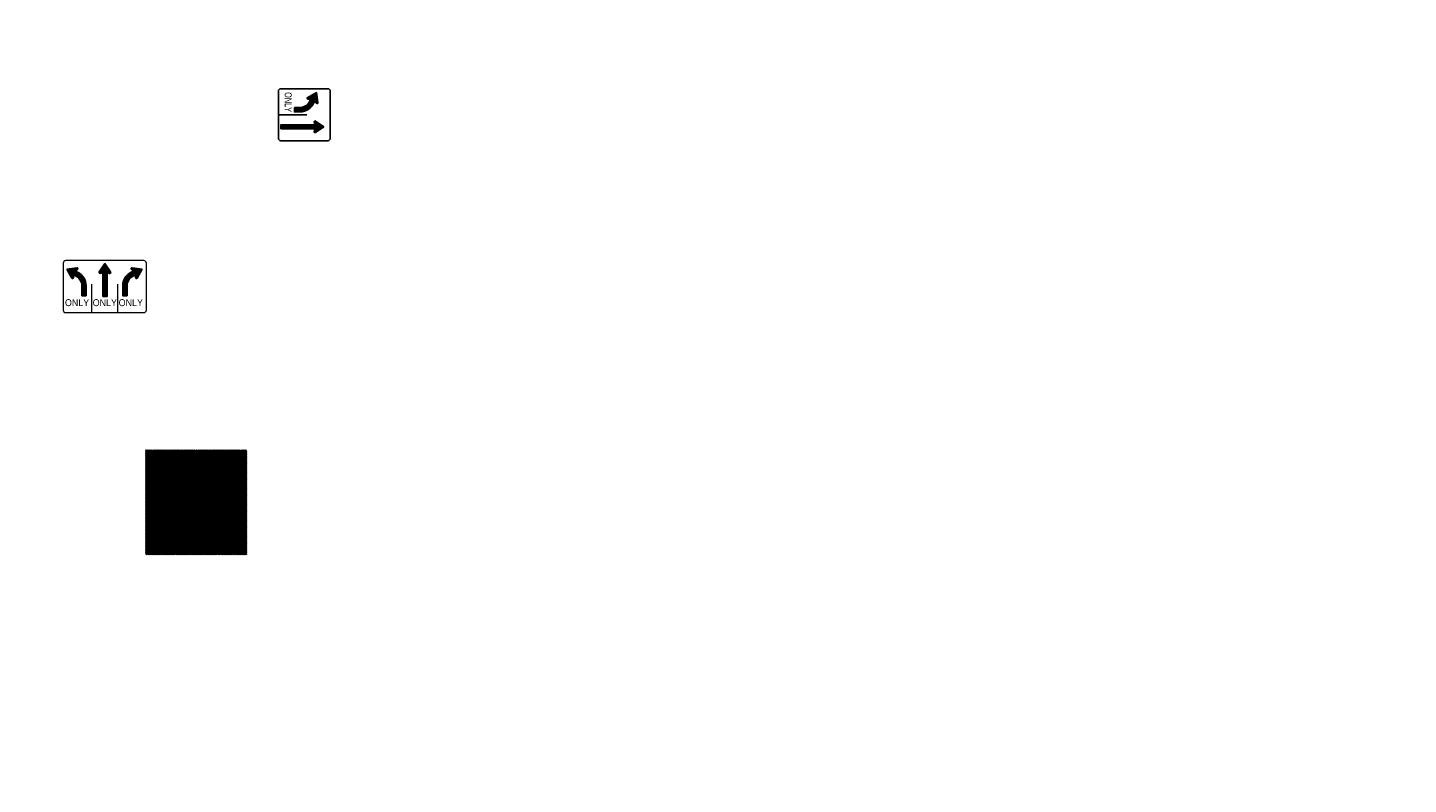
# Model space of a CAD drawing. Header units: feet. Extents: x 2244507 to 2247698, y 591749 to 597163.
# Tile 17 of 18: x 2246370 to 2247698, y 595184 to 595912. Entities that reach past the tile are written whole.
import ezdxf
from ezdxf import colors
from ezdxf.entities.mleader import LeaderData, LeaderLine
from ezdxf.enums import TextEntityAlignment as Align
from ezdxf.math import Vec2, Vec3

# ---------------------------------------------------------------- set-up
doc = ezdxf.new("R2010")
doc.units = ezdxf.units.FT
doc.header["$MEASUREMENT"] = 0
doc.layers.add('SN_P_Signs', color=120, linetype='Continuous')
doc.layers.add('TX_P_20', color=7, linetype='Continuous')
doc.styles.add('P_Slanted_Normal', font='calibrii.ttf', dxfattribs={"height": 0.14})
doc.styles.add('Straight-Normal', font='font30.shx', dxfattribs={"height": 0.14})

msp = doc.modelspace()

# ---------------------------------------------------------------- linework, layer by layer
at = {"layer": 'SN_P_Signs'}
for p, q in [((2246610.8, 595805.6), (2246610.8, 595850.6)), ((2246613.3, 595853.1), (2246658.3, 595853.1)), ((2246660.8, 595850.6), (2246660.8, 595805.6)), ((2246660.8, 595850.6), (2246660.8, 595850.6)), ((2246638.3, 595828.1), (2246610.8, 595828.1)), ((2246658.3, 595803.1), (2246613.3, 595803.1))]:
    msp.add_line(p, q, dxfattribs=at)
at = {"layer": 'SN_P_Signs', "linetype": 'Continuous'}
for p, q in [((2246628.3, 595830.8), (2246648.3, 595843.3)), ((2246629.3, 595830.8), (2246648.4, 595842.8)), ((2246638.6, 595844), (2246644.5, 595847.7)), ((2246638.7, 595843.5), (2246647.5, 595848.9)), ((2246639.1, 595843.1), (2246647.6, 595848.4)), ((2246639.1, 595838.2), (2246648.2, 595843.9)), ((2246639.9, 595843), (2246647.6, 595847.8)), ((2246640.1, 595839.4), (2246648.2, 595844.4)), ((2246640.7, 595842.8), (2246647.7, 595847.3)), ((2246640.7, 595840.4), (2246648.1, 595845)), ((2246641.2, 595841.3), (2246648, 595845.6)), ((2246641.5, 595842.7), (2246647.8, 595846.7)), ((2246641.6, 595842.2), (2246647.9, 595846.1)), ((2246645.9, 595840.6), (2246648.5, 595842.2)), ((2246646.3, 595840.2), (2246648.6, 595841.6)), ((2246646.7, 595839.8), (2246648.7, 595841.1)), ((2246626.2, 595834.4), (2246627.1, 595835)), ((2246626.2, 595833.8), (2246628.1, 595835)), ((2246626.2, 595833.2), (2246629.1, 595835)), ((2246626.2, 595832.6), (2246630.1, 595835)), ((2246626.2, 595831.9), (2246631.1, 595835)), ((2246626.2, 595831.3), (2246632.1, 595835)), ((2246626.4, 595830.8), (2246633.2, 595835.1)), ((2246627.3, 595830.8), (2246634.8, 595835.5)), ((2246630.3, 595830.8), (2246645.3, 595840.2)), ((2246631.3, 595830.8), (2246644.8, 595839.3)), ((2246632.3, 595830.8), (2246644.4, 595838.4)), ((2246633.4, 595830.9), (2246643.8, 595837.4)), ((2246634.8, 595831.2), (2246643, 595836.3)), ((2246636.7, 595831.7), (2246641.6, 595834.8)), ((2246647.1, 595839.4), (2246648.7, 595840.5)), ((2246647.4, 595839.1), (2246648.8, 595839.9)), ((2246648, 595838.8), (2246648.8, 595839.3)), ((2246613.3, 595814.7), (2246619.5, 595818.5)), ((2246613.3, 595815.3), (2246618.5, 595818.5)), ((2246613.3, 595815.9), (2246617.5, 595818.5)), ((2246613.3, 595816.5), (2246616.5, 595818.5)), ((2246613.3, 595817.1), (2246615.5, 595818.5)), ((2246613.3, 595817.7), (2246614.6, 595818.5)), ((2246613.3, 595818.3), (2246613.6, 595818.5)), ((2246613.8, 595814.4), (2246620.5, 595818.5)), ((2246614.8, 595814.4), (2246621.4, 595818.5)), ((2246615.8, 595814.4), (2246622.4, 595818.5)), ((2246616.7, 595814.4), (2246623.4, 595818.5)), ((2246617.7, 595814.4), (2246624.4, 595818.5)), ((2246618.7, 595814.4), (2246625.4, 595818.5)), ((2246619.7, 595814.4), (2246626.4, 595818.5)), ((2246620.7, 595814.4), (2246627.4, 595818.5)), ((2246621.7, 595814.4), (2246628.3, 595818.5)), ((2246622.7, 595814.4), (2246629.3, 595818.5)), ((2246623.6, 595814.4), (2246630.3, 595818.5)), ((2246624.6, 595814.4), (2246631.3, 595818.5)), ((2246625.6, 595814.4), (2246632.3, 595818.5)), ((2246626.6, 595814.4), (2246633.3, 595818.5)), ((2246627.6, 595814.4), (2246634.3, 595818.5)), ((2246628.6, 595814.4), (2246635.2, 595818.5)), ((2246629.6, 595814.4), (2246636.2, 595818.5)), ((2246630.5, 595814.4), (2246637.2, 595818.5)), ((2246631.5, 595814.4), (2246638.2, 595818.5)), ((2246632.5, 595814.4), (2246639.2, 595818.5)), ((2246633.5, 595814.4), (2246640.2, 595818.5)), ((2246634.5, 595814.4), (2246641.1, 595818.5)), ((2246635.5, 595814.4), (2246642.1, 595818.5)), ((2246636.4, 595814.4), (2246643.1, 595818.5)), ((2246637.4, 595814.4), (2246644.1, 595818.5)), ((2246638.4, 595814.4), (2246645.1, 595818.5)), ((2246639.4, 595814.4), (2246648.9, 595820.3)), ((2246640.4, 595814.4), (2246649.4, 595820)), ((2246641.4, 595814.4), (2246649.8, 595819.6)), ((2246642.4, 595814.4), (2246650.3, 595819.3)), ((2246643.3, 595814.4), (2246650.8, 595819)), ((2246644.3, 595814.4), (2246651.2, 595818.7)), ((2246645.2, 595821.1), (2246646.6, 595821.9)), ((2246645.3, 595814.4), (2246651.7, 595818.4)), ((2246645.3, 595811.9), (2246653.6, 595817.1)), ((2246645.3, 595811.3), (2246654.1, 595816.7)), ((2246645.4, 595820.6), (2246647, 595821.6)), ((2246645.5, 595812.6), (2246653.1, 595817.4)), ((2246645.6, 595821.9), (2246645.7, 595822)), ((2246645.6, 595820.1), (2246647.5, 595821.3)), ((2246645.7, 595819.5), (2246648, 595820.9)), ((2246645.7, 595813.4), (2246652.7, 595817.7)), ((2246645.7, 595810.9), (2246653.9, 595816.1)), ((2246645.9, 595819), (2246648.4, 595820.6)), ((2246646, 595814.2), (2246652.2, 595818)), ((2246439, 595677.6), (2246445.8, 595681.9)), ((2246439.7, 595678.7), (2246445.5, 595682.4)), ((2246440.4, 595679.8), (2246445.2, 595682.8)), ((2246441.2, 595680.9), (2246445, 595683.2)), ((2246441.9, 595681.9), (2246444.7, 595683.6)), ((2246442.7, 595683), (2246444.4, 595684.1)), ((2246443.4, 595684.1), (2246444.1, 595684.5)), ((2246407.5, 595678.9), (2246408.5, 595679.5)), ((2246407.8, 595678.5), (2246409.8, 595679.7)), ((2246408.1, 595678), (2246411.1, 595679.9)), ((2246408.3, 595677.6), (2246412.4, 595680.1)), ((2246408.6, 595677.1), (2246413.7, 595680.3)), ((2246408.8, 595676.6), (2246415, 595680.5)), ((2246409.1, 595676.2), (2246416.3, 595680.7)), ((2246409.3, 595675.7), (2246417.3, 595680.7)), ((2246409.6, 595675.3), (2246417.7, 595680.4)), ((2246409.9, 595674.8), (2246417.8, 595679.8)), ((2246410.1, 595674.4), (2246416.8, 595678.5)), ((2246410.4, 595673.9), (2246416, 595677.4)), ((2246410.6, 595673.5), (2246416.6, 595677.2)), ((2246410.9, 595673), (2246417.1, 595676.9)), ((2246411.1, 595672.6), (2246417.7, 595676.6)), ((2246411.4, 595672.1), (2246418.2, 595676.3)), ((2246411.7, 595671.6), (2246413.9, 595673)), ((2246411.9, 595671.2), (2246413.8, 595672.4)), ((2246412.2, 595670.8), (2246413.7, 595671.7)), ((2246412.8, 595670.5), (2246413.5, 595671)), ((2246414.6, 595673.5), (2246418.7, 595676.1)), ((2246415.2, 595673.2), (2246419.2, 595675.7)), ((2246415.7, 595672.9), (2246419.7, 595675.4)), ((2246416.3, 595672.7), (2246420.1, 595675.1)), ((2246416.8, 595672.4), (2246420.6, 595674.7)), ((2246417.2, 595672.1), (2246421, 595674.4)), ((2246417.7, 595671.7), (2246421.4, 595674)), ((2246418.1, 595671.4), (2246421.8, 595673.6)), ((2246418.5, 595671), (2246422.1, 595673.3)), ((2246418.9, 595670.6), (2246422.5, 595672.9)), ((2246419.2, 595670.2), (2246422.8, 595672.4)), ((2246419.6, 595669.8), (2246423.1, 595672)), ((2246419.9, 595669.4), (2246423.4, 595671.6)), ((2246420.2, 595668.9), (2246423.7, 595671.2)), ((2246420.4, 595668.5), (2246424, 595670.7)), ((2246420.7, 595668), (2246424.2, 595670.2)), ((2246420.9, 595667.5), (2246424.4, 595669.8)), ((2246421.1, 595667.1), (2246424.7, 595669.3)), ((2246421.2, 595666.5), (2246424.9, 595668.8)), ((2246438.3, 595676.6), (2246446.1, 595681.5)), ((2246438.3, 595676), (2246446.4, 595681.1)), ((2246438.7, 595675.6), (2246446.7, 595680.6)), ((2246439.8, 595675.7), (2246447, 595680.2)), ((2246441.8, 595676.3), (2246447.3, 595679.8)), ((2246441.8, 595675.7), (2246447.6, 595679.3)), ((2246441.8, 595675.1), (2246447.9, 595678.9)), ((2246441.8, 595674.5), (2246448.2, 595678.5)), ((2246441.8, 595673.9), (2246448.5, 595678)), ((2246441.8, 595673.2), (2246446, 595675.8)), ((2246441.8, 595672.6), (2246446, 595675.2)), ((2246441.8, 595672), (2246446, 595674.6)), ((2246441.8, 595671.4), (2246446, 595674)), ((2246441.8, 595670.8), (2246446, 595673.4)), ((2246441.8, 595670.2), (2246446, 595672.8)), ((2246441.8, 595669.5), (2246446, 595672.1)), ((2246441.8, 595668.9), (2246446, 595671.5)), ((2246441.8, 595668.3), (2246446, 595670.9)), ((2246441.8, 595667.7), (2246446, 595670.3)), ((2246441.8, 595667.1), (2246446, 595669.7)), ((2246441.8, 595666.5), (2246446, 595669.1)), ((2246441.8, 595665.9), (2246446, 595668.5)), ((2246446.5, 595676.2), (2246448.8, 595677.6)), ((2246447.1, 595675.9), (2246449.1, 595677.2)), ((2246447.8, 595675.7), (2246449.4, 595676.8)), ((2246448.4, 595675.5), (2246449.5, 595676.2)), ((2246461.2, 595665.7), (2246466.9, 595669.2)), ((2246461.3, 595666.4), (2246467.8, 595670.4)), ((2246461.5, 595667.1), (2246478.7, 595677.9)), ((2246461.7, 595667.8), (2246479.3, 595678.8)), ((2246462, 595668.6), (2246479.2, 595679.4)), ((2246462.3, 595669.4), (2246478.5, 595679.5)), ((2246462.7, 595670.3), (2246477.7, 595679.6)), ((2246463.3, 595671.3), (2246476.9, 595679.8)), ((2246464, 595672.4), (2246476.1, 595679.9)), ((2246465.2, 595673.7), (2246475.3, 595680)), ((2246469.1, 595679.8), (2246470.5, 595680.7)), ((2246469.3, 595679.4), (2246471.3, 595680.6)), ((2246469.7, 595679), (2246472.1, 595680.5)), ((2246470.1, 595678.6), (2246472.9, 595680.4)), ((2246470.4, 595678.2), (2246473.7, 595680.2)), ((2246470.8, 595677.8), (2246474.5, 595680.1)), ((2246472.9, 595673.6), (2246478.2, 595676.9)), ((2246473, 595673), (2246477.7, 595676)), ((2246473.1, 595672.5), (2246477.1, 595675)), ((2246473.2, 595671.9), (2246476.6, 595674)), ((2246473.3, 595671.4), (2246476, 595673.1)), ((2246473.4, 595670.8), (2246475.5, 595672.1)), ((2246473.9, 595670.5), (2246475, 595671.2)), ((2246421.4, 595666), (2246425, 595668.3)), ((2246421.5, 595665.5), (2246425.2, 595667.8)), ((2246421.6, 595664.9), (2246425.4, 595667.3)), ((2246421.6, 595664.3), (2246425.5, 595666.7)), ((2246421.7, 595663.7), (2246425.6, 595666.2)), ((2246421.7, 595663.1), (2246425.7, 595665.6)), ((2246421.7, 595662.5), (2246425.8, 595665.1)), ((2246421.7, 595661.9), (2246425.8, 595664.5)), ((2246421.7, 595661.3), (2246425.8, 595663.9)), ((2246421.7, 595660.7), (2246425.8, 595663.3)), ((2246421.7, 595660.1), (2246425.8, 595662.7)), ((2246421.7, 595659.4), (2246425.8, 595662)), ((2246421.7, 595658.8), (2246425.8, 595661.4)), ((2246421.7, 595658.2), (2246425.8, 595660.8)), ((2246421.7, 595657.6), (2246425.8, 595660.2)), ((2246421.7, 595657), (2246425.8, 595659.6)), ((2246421.7, 595656.4), (2246425.8, 595659)), ((2246421.7, 595655.7), (2246425.8, 595658.3)), ((2246421.7, 595655.1), (2246425.8, 595657.7)), ((2246421.7, 595654.5), (2246425.8, 595657.1)), ((2246421.7, 595653.9), (2246425.8, 595656.5)), ((2246422.7, 595653.9), (2246425.8, 595655.9)), ((2246423.7, 595653.9), (2246425.8, 595655.3)), ((2246441.8, 595665.2), (2246446, 595667.8)), ((2246441.8, 595664.6), (2246446, 595667.2)), ((2246441.8, 595664), (2246446, 595666.6)), ((2246441.8, 595663.4), (2246446, 595666)), ((2246441.8, 595662.8), (2246446, 595665.4)), ((2246441.8, 595662.2), (2246446, 595664.8)), ((2246441.8, 595661.5), (2246446, 595664.1)), ((2246441.8, 595660.9), (2246446, 595663.5)), ((2246441.8, 595660.3), (2246446, 595662.9)), ((2246441.8, 595659.7), (2246446, 595662.3)), ((2246441.8, 595659.1), (2246446, 595661.7)), ((2246441.8, 595658.5), (2246446, 595661.1)), ((2246441.8, 595657.8), (2246446, 595660.5)), ((2246441.8, 595657.2), (2246446, 595659.8)), ((2246441.8, 595656.6), (2246446, 595659.2)), ((2246441.8, 595656), (2246446, 595658.6)), ((2246441.8, 595655.4), (2246446, 595658)), ((2246441.8, 595654.8), (2246446, 595657.4)), ((2246441.8, 595654.2), (2246446, 595656.8)), ((2246441.8, 595653.5), (2246446, 595656.1)), ((2246442.1, 595653.1), (2246446, 595655.5)), ((2246461, 595663.7), (2246465.7, 595666.6)), ((2246461, 595663.1), (2246465.5, 595665.9)), ((2246461, 595662.5), (2246465.3, 595665.2)), ((2246461, 595661.9), (2246465.3, 595664.5)), ((2246461, 595661.3), (2246465.2, 595663.9)), ((2246461, 595660.6), (2246465.2, 595663.2)), ((2246461, 595660), (2246465.2, 595662.6)), ((2246461, 595659.4), (2246465.2, 595662)), ((2246461, 595658.8), (2246465.2, 595661.4)), ((2246461, 595658.2), (2246465.2, 595660.8)), ((2246461, 595657.6), (2246465.2, 595660.2)), ((2246461, 595657), (2246465.2, 595659.6)), ((2246461, 595656.3), (2246465.2, 595658.9)), ((2246461, 595655.7), (2246465.2, 595658.3)), ((2246461, 595655.1), (2246465.2, 595657.7)), ((2246461, 595654.5), (2246465.2, 595657.1)), ((2246461.1, 595665), (2246466.4, 595668.3)), ((2246461.1, 595664.4), (2246466, 595667.4)), ((2246461.1, 595653.9), (2246465.2, 595656.5)), ((2246462.1, 595653.9), (2246465.2, 595655.9)), ((2246463.1, 595653.9), (2246465.2, 595655.2)), ((2246424.7, 595653.9), (2246425.8, 595654.7)), ((2246425.7, 595653.9), (2246425.8, 595654)), ((2246443.1, 595653.1), (2246446, 595654.9)), ((2246444.1, 595653.1), (2246446, 595654.3)), ((2246445, 595653.1), (2246446, 595653.7)), ((2246464.1, 595653.9), (2246465.2, 595654.6)), ((2246465.1, 595653.9), (2246465.2, 595654)), ((2246483.1, 595445.3), (2246579.1, 595505.4)), ((2246483.1, 595444.7), (2246580.1, 595505.4)), ((2246483.1, 595453.3), (2246566.3, 595505.4)), ((2246483.1, 595452.7), (2246567.3, 595505.4)), ((2246483.1, 595452.1), (2246568.3, 595505.4)), ((2246483.1, 595451.5), (2246569.3, 595505.4)), ((2246483.1, 595450.9), (2246570.3, 595505.4)), ((2246483.1, 595450.3), (2246571.3, 595505.4)), ((2246483.1, 595449.6), (2246572.2, 595505.4)), ((2246483.1, 595449), (2246573.2, 595505.4)), ((2246483.1, 595448.4), (2246574.2, 595505.4)), ((2246483.1, 595447.8), (2246575.2, 595505.4)), ((2246483.1, 595447.2), (2246576.2, 595505.4)), ((2246483.1, 595446.6), (2246577.2, 595505.4)), ((2246483.1, 595446), (2246578.2, 595505.4)), ((2246483.1, 595461.3), (2246553.5, 595505.4)), ((2246483.1, 595460.7), (2246554.5, 595505.4)), ((2246483.1, 595460.1), (2246555.5, 595505.4)), ((2246483.1, 595459.5), (2246556.5, 595505.4)), ((2246483.1, 595458.9), (2246557.5, 595505.4)), ((2246483.1, 595458.3), (2246558.4, 595505.4)), ((2246483.1, 595457.6), (2246559.4, 595505.4)), ((2246483.1, 595457), (2246560.4, 595505.4)), ((2246483.1, 595456.4), (2246561.4, 595505.4)), ((2246483.1, 595455.8), (2246562.4, 595505.4)), ((2246483.1, 595455.2), (2246563.4, 595505.4)), ((2246483.1, 595454.6), (2246564.4, 595505.4)), ((2246483.1, 595454), (2246565.3, 595505.4)), ((2246483.1, 595469.3), (2246540.7, 595505.4)), ((2246483.1, 595468.7), (2246541.7, 595505.4)), ((2246483.1, 595468.1), (2246542.7, 595505.4)), ((2246483.1, 595467.5), (2246543.7, 595505.4)), ((2246483.1, 595466.9), (2246544.7, 595505.4)), ((2246483.1, 595466.3), (2246545.6, 595505.4)), ((2246483.1, 595465.7), (2246546.6, 595505.4)), ((2246483.1, 595465), (2246547.6, 595505.4)), ((2246483.1, 595464.4), (2246548.6, 595505.4)), ((2246483.1, 595463.8), (2246549.6, 595505.4)), ((2246483.1, 595463.2), (2246550.6, 595505.4)), ((2246483.1, 595462.6), (2246551.6, 595505.4)), ((2246483.1, 595462), (2246552.5, 595505.4)), ((2246483.1, 595477.3), (2246527.9, 595505.4)), ((2246483.1, 595476.7), (2246528.9, 595505.4)), ((2246483.1, 595476.1), (2246529.9, 595505.4)), ((2246483.1, 595475.5), (2246530.9, 595505.4)), ((2246483.1, 595474.9), (2246531.9, 595505.4)), ((2246483.1, 595474.3), (2246532.8, 595505.4)), ((2246483.1, 595473.7), (2246533.8, 595505.4)), ((2246483.1, 595473), (2246534.8, 595505.4)), ((2246483.1, 595472.4), (2246535.8, 595505.4)), ((2246483.1, 595471.8), (2246536.8, 595505.4)), ((2246483.1, 595471.2), (2246537.8, 595505.4)), ((2246483.1, 595470.6), (2246538.7, 595505.4)), ((2246483.1, 595470), (2246539.7, 595505.4)), ((2246483.1, 595485.3), (2246515.1, 595505.4)), ((2246483.1, 595484.7), (2246516.1, 595505.4)), ((2246483.1, 595484.1), (2246517.1, 595505.4)), ((2246483.1, 595483.5), (2246518.1, 595505.4)), ((2246483.1, 595482.9), (2246519, 595505.4)), ((2246483.1, 595482.3), (2246520, 595505.4)), ((2246483.1, 595481.7), (2246521, 595505.4)), ((2246483.1, 595481), (2246522, 595505.4)), ((2246483.1, 595480.4), (2246523, 595505.4)), ((2246483.1, 595479.8), (2246524, 595505.4)), ((2246483.1, 595479.2), (2246525, 595505.4)), ((2246483.1, 595478.6), (2246525.9, 595505.4)), ((2246483.1, 595478), (2246526.9, 595505.4)), ((2246483.1, 595493.4), (2246502.3, 595505.4)), ((2246483.1, 595492.7), (2246503.3, 595505.4)), ((2246483.1, 595492.1), (2246504.3, 595505.4)), ((2246483.1, 595491.5), (2246505.3, 595505.4)), ((2246483.1, 595490.9), (2246506.2, 595505.4)), ((2246483.1, 595490.3), (2246507.2, 595505.4)), ((2246483.1, 595489.7), (2246508.2, 595505.4)), ((2246483.1, 595489), (2246509.2, 595505.4)), ((2246483.1, 595488.4), (2246510.2, 595505.4)), ((2246483.1, 595487.8), (2246511.2, 595505.4)), ((2246483.1, 595487.2), (2246512.2, 595505.4)), ((2246483.1, 595486.6), (2246513.1, 595505.4)), ((2246483.1, 595486), (2246514.1, 595505.4)), ((2246483.1, 595501.4), (2246489.5, 595505.4)), ((2246483.1, 595500.7), (2246490.5, 595505.4)), ((2246483.1, 595500.1), (2246491.5, 595505.4)), ((2246483.1, 595499.5), (2246492.5, 595505.4)), ((2246483.1, 595498.9), (2246493.4, 595505.4)), ((2246483.1, 595498.3), (2246494.4, 595505.4)), ((2246483.1, 595497.7), (2246495.4, 595505.4)), ((2246483.1, 595497), (2246496.4, 595505.4)), ((2246483.1, 595496.4), (2246497.4, 595505.4)), ((2246483.1, 595495.8), (2246498.4, 595505.4)), ((2246483.1, 595495.2), (2246499.3, 595505.4)), ((2246483.1, 595494.6), (2246500.3, 595505.4)), ((2246483.1, 595494), (2246501.3, 595505.4)), ((2246483.1, 595505), (2246483.6, 595505.4)), ((2246483.1, 595504.4), (2246484.6, 595505.4)), ((2246483.1, 595503.8), (2246485.6, 595505.4)), ((2246483.1, 595503.2), (2246486.5, 595505.4)), ((2246483.1, 595502.6), (2246487.5, 595505.4)), ((2246483.1, 595502), (2246488.5, 595505.4)), ((2246483.1, 595444.1), (2246580.6, 595505.1)), ((2246483.1, 595443.5), (2246580.6, 595504.5)), ((2246483.1, 595442.9), (2246580.6, 595503.8)), ((2246483.1, 595442.3), (2246580.6, 595503.2)), ((2246483.1, 595441.6), (2246580.6, 595502.6)), ((2246483.1, 595441), (2246580.6, 595502)), ((2246483.1, 595440.4), (2246580.6, 595501.4)), ((2246483.1, 595439.8), (2246580.6, 595500.8)), ((2246483.1, 595439.2), (2246580.6, 595500.1)), ((2246483.1, 595438.6), (2246580.6, 595499.5)), ((2246483.1, 595438), (2246580.6, 595498.9)), ((2246483.1, 595437.3), (2246580.6, 595498.3)), ((2246483.1, 595436.7), (2246580.6, 595497.7)), ((2246483.1, 595436.1), (2246580.6, 595497.1)), ((2246483.1, 595435.5), (2246580.6, 595496.5)), ((2246483.1, 595434.9), (2246580.6, 595495.8)), ((2246483.1, 595434.3), (2246580.6, 595495.2)), ((2246483.1, 595433.6), (2246580.6, 595494.6)), ((2246483.1, 595433), (2246580.6, 595494)), ((2246483.1, 595432.4), (2246580.6, 595493.4)), ((2246483.1, 595431.8), (2246580.6, 595492.8)), ((2246483.1, 595431.2), (2246580.6, 595492.1)), ((2246483.1, 595430.6), (2246580.6, 595491.5)), ((2246483.1, 595430), (2246580.6, 595490.9)), ((2246483.1, 595429.3), (2246580.6, 595490.3)), ((2246483.1, 595428.7), (2246580.6, 595489.7)), ((2246483.1, 595428.1), (2246580.6, 595489.1)), ((2246483.1, 595427.5), (2246580.6, 595488.4)), ((2246483.1, 595426.9), (2246580.6, 595487.8)), ((2246483.1, 595426.3), (2246580.6, 595487.2)), ((2246483.1, 595425.6), (2246580.6, 595486.6)), ((2246483.1, 595425), (2246580.6, 595486)), ((2246483.1, 595424.4), (2246580.6, 595485.4)), ((2246483.1, 595423.8), (2246580.6, 595484.8)), ((2246483.1, 595423.2), (2246580.6, 595484.1)), ((2246483.1, 595422.6), (2246580.6, 595483.5)), ((2246483.1, 595421.9), (2246580.6, 595482.9)), ((2246483.1, 595421.3), (2246580.6, 595482.3)), ((2246483.1, 595420.7), (2246580.6, 595481.7)), ((2246483.1, 595420.1), (2246580.6, 595481.1)), ((2246483.1, 595419.5), (2246580.6, 595480.4)), ((2246483.1, 595418.9), (2246580.6, 595479.8)), ((2246483.1, 595418.3), (2246580.6, 595479.2)), ((2246483.1, 595417.6), (2246580.6, 595478.6)), ((2246483.1, 595417), (2246580.6, 595478)), ((2246483.1, 595416.4), (2246580.6, 595477.4)), ((2246483.1, 595415.8), (2246580.6, 595476.8)), ((2246483.1, 595415.2), (2246580.6, 595476.1)), ((2246483.1, 595414.6), (2246580.6, 595475.5)), ((2246483.1, 595413.9), (2246580.6, 595474.9)), ((2246483.1, 595413.3), (2246580.6, 595474.3)), ((2246483.1, 595412.7), (2246580.6, 595473.7)), ((2246483.1, 595412.1), (2246580.6, 595473.1)), ((2246483.1, 595411.5), (2246580.6, 595472.4)), ((2246483.1, 595410.9), (2246580.6, 595471.8)), ((2246483.1, 595410.3), (2246580.6, 595471.2)), ((2246483.1, 595409.6), (2246580.6, 595470.6)), ((2246483.1, 595409), (2246580.6, 595470)), ((2246483.1, 595408.4), (2246580.6, 595469.4)), ((2246483.1, 595407.8), (2246580.6, 595468.8)), ((2246483.1, 595407.2), (2246580.6, 595468.1)), ((2246483.1, 595406.6), (2246580.6, 595467.5)), ((2246483.1, 595405.9), (2246580.6, 595466.9)), ((2246483.1, 595405.3), (2246580.6, 595466.3)), ((2246483.4, 595404.9), (2246580.6, 595465.7)), ((2246484.4, 595404.9), (2246580.6, 595465.1)), ((2246485.4, 595404.9), (2246580.6, 595464.4)), ((2246486.4, 595404.9), (2246580.6, 595463.8)), ((2246487.4, 595404.9), (2246580.6, 595463.2)), ((2246488.3, 595404.9), (2246580.6, 595462.6)), ((2246489.3, 595404.9), (2246580.6, 595462)), ((2246490.3, 595404.9), (2246580.6, 595461.4)), ((2246491.3, 595404.9), (2246580.6, 595460.8)), ((2246492.3, 595404.9), (2246580.6, 595460.1)), ((2246493.3, 595404.9), (2246580.6, 595459.5)), ((2246494.3, 595404.9), (2246580.6, 595458.9)), ((2246495.2, 595404.9), (2246580.6, 595458.3)), ((2246496.2, 595404.9), (2246580.6, 595457.7)), ((2246497.2, 595404.9), (2246580.6, 595457.1)), ((2246498.2, 595404.9), (2246580.6, 595456.4)), ((2246499.2, 595404.9), (2246580.6, 595455.8)), ((2246500.2, 595404.9), (2246580.6, 595455.2)), ((2246501.2, 595404.9), (2246580.6, 595454.6)), ((2246502.1, 595404.9), (2246580.6, 595454)), ((2246503.1, 595404.9), (2246580.6, 595453.4)), ((2246504.1, 595404.9), (2246580.6, 595452.7)), ((2246505.1, 595404.9), (2246580.6, 595452.1)), ((2246506.1, 595404.9), (2246580.6, 595451.5)), ((2246507.1, 595404.9), (2246580.6, 595450.9)), ((2246508, 595404.9), (2246580.6, 595450.3)), ((2246509, 595404.9), (2246580.6, 595449.7)), ((2246510, 595404.9), (2246580.6, 595449.1)), ((2246511, 595404.9), (2246580.6, 595448.4)), ((2246512, 595404.9), (2246580.6, 595447.8)), ((2246513, 595404.9), (2246580.6, 595447.2)), ((2246514, 595404.9), (2246580.6, 595446.6)), ((2246514.9, 595404.9), (2246580.6, 595446)), ((2246515.9, 595404.9), (2246580.6, 595445.4)), ((2246516.9, 595404.9), (2246580.6, 595444.7)), ((2246517.9, 595404.9), (2246580.6, 595444.1)), ((2246518.9, 595404.9), (2246580.6, 595443.5)), ((2246519.9, 595404.9), (2246580.6, 595442.9)), ((2246520.9, 595404.9), (2246580.6, 595442.3)), ((2246521.8, 595404.9), (2246580.6, 595441.7)), ((2246522.8, 595404.9), (2246580.6, 595441.1)), ((2246523.8, 595404.9), (2246580.6, 595440.4)), ((2246524.8, 595404.9), (2246580.6, 595439.8)), ((2246525.8, 595404.9), (2246580.6, 595439.2)), ((2246526.8, 595404.9), (2246580.6, 595438.6)), ((2246527.7, 595404.9), (2246580.6, 595438)), ((2246528.7, 595404.9), (2246580.6, 595437.4)), ((2246529.7, 595404.9), (2246580.6, 595436.7)), ((2246530.7, 595404.9), (2246580.6, 595436.1)), ((2246531.7, 595404.9), (2246580.6, 595435.5)), ((2246532.7, 595404.9), (2246580.6, 595434.9)), ((2246533.7, 595404.9), (2246580.6, 595434.3)), ((2246534.6, 595404.9), (2246580.6, 595433.7)), ((2246535.6, 595404.9), (2246580.6, 595433.1)), ((2246536.6, 595404.9), (2246580.6, 595432.4)), ((2246537.6, 595404.9), (2246580.6, 595431.8)), ((2246538.6, 595404.9), (2246580.6, 595431.2)), ((2246539.6, 595404.9), (2246580.6, 595430.6)), ((2246540.6, 595404.9), (2246580.6, 595430)), ((2246541.5, 595404.9), (2246580.6, 595429.4)), ((2246542.5, 595404.9), (2246580.6, 595428.7)), ((2246543.5, 595404.9), (2246580.6, 595428.1)), ((2246544.5, 595404.9), (2246580.6, 595427.5)), ((2246545.5, 595404.9), (2246580.6, 595426.9)), ((2246546.5, 595404.9), (2246580.6, 595426.3)), ((2246547.4, 595404.9), (2246580.6, 595425.7)), ((2246548.4, 595404.9), (2246580.6, 595425)), ((2246549.4, 595404.9), (2246580.6, 595424.4)), ((2246550.4, 595404.9), (2246580.6, 595423.8)), ((2246551.4, 595404.9), (2246580.6, 595423.2)), ((2246552.4, 595404.9), (2246580.6, 595422.6)), ((2246553.4, 595404.9), (2246580.6, 595422)), ((2246554.3, 595404.9), (2246580.6, 595421.4)), ((2246555.3, 595404.9), (2246580.6, 595420.7)), ((2246556.3, 595404.9), (2246580.6, 595420.1)), ((2246557.3, 595404.9), (2246580.6, 595419.5)), ((2246558.3, 595404.9), (2246580.6, 595418.9)), ((2246559.3, 595404.9), (2246580.6, 595418.3)), ((2246560.3, 595404.9), (2246580.6, 595417.7)), ((2246561.2, 595404.9), (2246580.6, 595417)), ((2246562.2, 595404.9), (2246580.6, 595416.4)), ((2246563.2, 595404.9), (2246580.6, 595415.8)), ((2246564.2, 595404.9), (2246580.6, 595415.2)), ((2246565.2, 595404.9), (2246580.6, 595414.6)), ((2246566.2, 595404.9), (2246580.6, 595414)), ((2246567.2, 595404.9), (2246580.6, 595413.4)), ((2246568.1, 595404.9), (2246580.6, 595412.7)), ((2246569.1, 595404.9), (2246580.6, 595412.1)), ((2246570.1, 595404.9), (2246580.6, 595411.5)), ((2246571.1, 595404.9), (2246580.6, 595410.9)), ((2246572.1, 595404.9), (2246580.6, 595410.3)), ((2246573.1, 595404.9), (2246580.6, 595409.7)), ((2246574, 595404.9), (2246580.6, 595409)), ((2246575, 595404.9), (2246580.6, 595408.4)), ((2246576, 595404.9), (2246580.6, 595407.8)), ((2246577, 595404.9), (2246580.6, 595407.2)), ((2246578, 595404.9), (2246580.6, 595406.6)), ((2246579, 595404.9), (2246580.6, 595406)), ((2246580, 595404.9), (2246580.6, 595405.4))]:
    msp.add_line(p, q, dxfattribs=at)
at = {"layer": 'SN_P_Signs', "linetype": 'Continuous', "lineweight": 13}
for p, q in [((2246431, 595665.2), (2246431, 595637.7)), ((2246456, 595665.2), (2246456, 595637.7))]:
    msp.add_line(p, q, dxfattribs=at)
at = {"layer": 'SN_P_Signs', "flags": 128}
for points in [[(2246626.2, 595835), (2246631.3, 595835, 0.294355), (2246640.9, 595840.8), (2246641.8, 595842.7), (2246639.3, 595843, -0.712491), (2246639, 595844.6), (2246647.4, 595849.4), (2246648.9, 595839.8, -0.712491), (2246647.5, 595839.1), (2246645.6, 595840.8), (2246644.7, 595839, -0.284654), (2246631.8, 595830.8), (2246626.2, 595830.8)], [(2246613.3, 595814.4), (2246613.3, 595818.5), (2246646, 595818.5), (2246645.3, 595821, -0.712491), (2246646.5, 595821.9), (2246654.5, 595816.4), (2246646.5, 595811, -0.712491), (2246645.3, 595811.9), (2246646, 595814.4)], [(2246441.8, 595653.1), (2246446, 595653.1), (2246446, 595676.3), (2246448.4, 595675.5, 0.713051), (2246449.4, 595676.8), (2246443.9, 595684.8), (2246438.4, 595676.8, 0.712495), (2246439.3, 595675.5), (2246441.8, 595676.3)], [(2246407.3, 595679.4), (2246416.9, 595680.8, -0.712491), (2246417.6, 595679.4), (2246415.8, 595677.5), (2246417.6, 595676.6, -0.286865), (2246425.8, 595663.5), (2246425.8, 595653.9), (2246421.7, 595653.9), (2246421.7, 595663.5, 0.286865), (2246415.8, 595672.9), (2246414, 595673.8), (2246413.6, 595671.2, -0.712491), (2246412.1, 595670.9)], [(2246479.6, 595679.4), (2246470, 595680.8, 0.712491), (2246469.3, 595679.4), (2246471.1, 595677.5), (2246469.2, 595676.6, 0.286865), (2246461, 595663.5), (2246461, 595653.9), (2246465.2, 595653.9), (2246465.2, 595663.5, -0.286865), (2246471.1, 595672.9), (2246472.9, 595673.8), (2246473.3, 595671.2, 0.712491), (2246474.8, 595670.9)]]:
    msp.add_lwpolyline(points, format="xyb", close=True, dxfattribs=at)
at = {"layer": 'SN_P_Signs', "linetype": 'Continuous', "lineweight": 13, "flags": 128}
msp.add_lwpolyline([(2246481.3, 595687.7), (2246406.3, 595687.7, 0.414214), (2246403.8, 595685.2), (2246403.8, 595640.2, 0.414214), (2246406.3, 595637.7), (2246481.3, 595637.7, 0.414214), (2246483.8, 595640.2), (2246483.8, 595685.2, 0.414214), (2246481.3, 595687.7)], format="xyb", close=True, dxfattribs=at)
at = {"layer": 'SN_P_Signs'}
for centre, major_axis, start_param, end_param in [((2246613.3, 595850.6), (1.77, -1.77), 2.356194, 3.926991), ((2246658.3, 595850.6), (1.77, 1.77), -0.785398, 0.785398), ((2246613.3, 595805.6), (1.77, 1.77), 2.356194, 3.926991), ((2246658.3, 595805.6), (1.77, -1.77), 5.497787, 7.068583)]:
    msp.add_ellipse(centre, major_axis=major_axis, ratio=1, start_param=start_param, end_param=end_param, dxfattribs=at)

# ---------------------------------------------------------------- texts
at = {"layer": 'SN_P_Signs', "style": 'Straight-Normal', "width": 0.765}
msp.add_text('ONLY', height=6.67, rotation=270, dxfattribs=at).set_placement((2246620.3, 595840.2), align=Align.MIDDLE_CENTER)
at = {"layer": 'SN_P_Signs', "linetype": 'Continuous', "lineweight": 13, "style": 'Straight-Normal', "width": 0.96}
for p in [(2246417.1, 595647.3), (2246443.8, 595647.3), (2246468.8, 595647.3)]:
    msp.add_text('ONLY', height=6.67, dxfattribs=at).set_placement(p, align=Align.MIDDLE_CENTER)

# ---------------------------------------------------------------- leaders
at = {"layer": 'TX_P_20'}
ml = msp.add_multileader_mtext('Standard', dxfattribs=at)
ml.set_content('EXISTING PAVEMENT MARKINGS ', color=256, style='P_Slanted_Normal')
ml.set_leader_properties()
ml.build(insert=Vec2(0, 0))
ml.multileader.update_dxf_attribs({"dogleg_length": 0.215, "arrow_head_size": 7.2, "scale": 40})
ctx = ml.context
ctx.base_point, ctx.scale, ctx.char_height, ctx.arrow_head_size, ctx.landing_gap_size, ctx.plane_origin, ctx.plane_x_axis, ctx.plane_y_axis = Vec3(2245587.9, 596768.3), 40, 5.6, 7.2, 3.6, Vec3(2245657, 596824.2), Vec3(-0.513043, 0.858363), Vec3(-0.858363, -0.513043)
ctx.text_align_type = 2
notes = []
notes.append((ctx, [(1, (1, 1, 0), (2245540.9, 596847), (0.513043, -0.858363), 8.6, [(1, [(2245426.7, 596813.3), (2245444.3, 596827.6), (2245435.3, 596820.2)], 0, [])])]))
ctx.mtext.insert, ctx.mtext.text_direction, ctx.mtext.rotation, ctx.mtext.width, ctx.mtext.defined_height, ctx.mtext.alignment, ctx.mtext.flow_direction = Vec3(2245544.7, 596835.1), Vec3(-0.513043, 0.858363), 2.109522, 104.627, 5.78, 3, 5
ml = msp.add_multileader_mtext('Standard', dxfattribs=at)
ml.set_content('{\\fOHDOTSymbols|b0|i1|c186|p2;\\H1.08333x;\ue0a4} CONST. \\PVALLEY VIEW ROAD', color=256, style='P_Slanted_Normal')
ml.set_leader_properties()
ml.build(insert=Vec2(0, 0))
ml.multileader.update_dxf_attribs({"dogleg_length": 0.36, "arrow_head_size": 7.2, "scale": 40})
ctx = ml.context
ctx.base_point, ctx.scale, ctx.char_height, ctx.arrow_head_size, ctx.landing_gap_size, ctx.plane_origin, ctx.plane_x_axis, ctx.plane_y_axis = Vec3(2245529.3, 596426.9), 40, 5.6, 7.2, 3.6, Vec3(2245261.2, 596800.2), Vec3(-0.513043, 0.858363), Vec3(-0.858363, -0.513043)
ctx.text_align_type = 2
notes.append((ctx, [(1, (1, 1, 0), (2245485.5, 596500.2), (0.513043, -0.858363), 8.6, [(0, [(2245605.4, 596575.9)], 0, [])])]))
ctx.mtext.insert, ctx.mtext.text_direction, ctx.mtext.rotation, ctx.mtext.width, ctx.mtext.defined_height, ctx.mtext.alignment, ctx.mtext.flow_direction = Vec3(2245489.3, 596488.3), Vec3(-0.513043, 0.858363), 2.109522, 92.386, 15.9, 3, 5
ml = msp.add_multileader_mtext('Standard', dxfattribs=at)
ml.set_content('{\\fOHDOTSymbols|b0|i1|c186|p2;\\H1.08333x;\ue0a4} CONST. \\PVALLEY VIEW ROAD', color=256, style='P_Slanted_Normal')
ml.set_leader_properties()
ml.build(insert=Vec2(0, 0))
ml.multileader.update_dxf_attribs({"dogleg_length": 0.36, "arrow_head_size": 7.2, "scale": 40})
ctx = ml.context
ctx.base_point, ctx.scale, ctx.char_height, ctx.arrow_head_size, ctx.landing_gap_size, ctx.plane_origin, ctx.plane_x_axis, ctx.plane_y_axis = Vec3(2245848.6, 595732), 40, 5.6, 7.2, 3.6, Vec3(2245925.2, 595692.1), Vec3(-0.380898, 0.924617), Vec3(-0.924617, -0.380898)
ctx.text_align_type = 2
notes.append((ctx, [(1, (1, 1, 0), (2245816.1, 595811), (0.380898, -0.924617), 8.6, [(0, [(2245897, 595884.8)], 0, [])])]))
ctx.mtext.insert, ctx.mtext.text_direction, ctx.mtext.rotation, ctx.mtext.width, ctx.mtext.defined_height, ctx.mtext.alignment, ctx.mtext.flow_direction = Vec3(2245818.1, 595798.6), Vec3(-0.380898, 0.924617), 1.961564, 92.386, 15.9, 3, 5
ml = msp.add_multileader_mtext('Standard', dxfattribs=at)
ml.set_content('EXISTING PAVEMENT MARKINGS ', color=256, style='P_Slanted_Normal')
ml.set_leader_properties()
ml.build(insert=Vec2(0, 0))
ml.multileader.update_dxf_attribs({"dogleg_length": 0.215, "arrow_head_size": 7.2, "scale": 40})
ctx = ml.context
ctx.base_point, ctx.scale, ctx.char_height, ctx.arrow_head_size, ctx.landing_gap_size, ctx.plane_origin, ctx.plane_x_axis, ctx.plane_y_axis = Vec3(2246109.1, 595546.1), 40, 5.6, 7.2, 3.6, Vec3(2246320.2, 595657.6), Vec3(-0.380898, 0.924617), Vec3(-0.924617, -0.380898)
ctx.text_align_type = 2
notes.append((ctx, [(1, (1, 1, 0), (2246074.2, 595630.9), (0.380898, -0.924617), 8.6, [(1, [(2246006.4, 595608.9), (2246011.3, 595626.7), (2246025.7, 595619.9)], 0, [])])]))
ctx.mtext.insert, ctx.mtext.text_direction, ctx.mtext.rotation, ctx.mtext.width, ctx.mtext.defined_height, ctx.mtext.alignment, ctx.mtext.flow_direction = Vec3(2246076.2, 595618.5), Vec3(-0.380898, 0.924617), 1.961564, 104.627, 5.78, 3, 5
for ctx, leaders in notes:
    for number, flags, end, landing, length, lines in leaders:
        leader = LeaderData()
        leader.index, (leader.has_last_leader_line, leader.has_dogleg_vector, leader.attachment_direction) = number, flags
        leader.last_leader_point, leader.dogleg_vector, leader.dogleg_length = Vec3(end), Vec3(landing), length
        for number, points, colour, breaks in lines:
            line = LeaderLine()
            line.index, line.vertices, line.color, line.breaks = number, Vec3.list(points), colors.encode_raw_color(colour), breaks
            leader.lines.append(line)
        ctx.leaders.append(leader)

doc.saveas('drawing.dxf')
